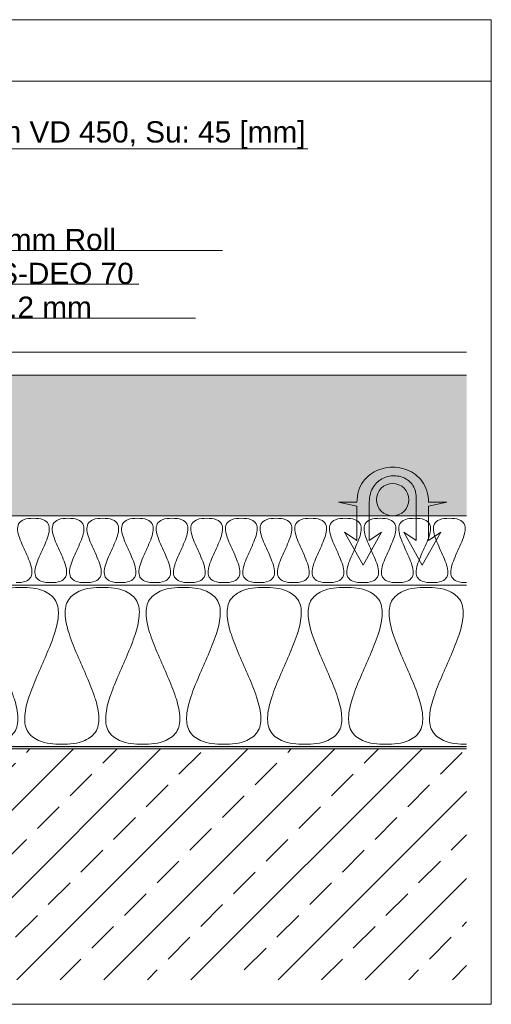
# Model space of a CAD drawing. Header units: millimetres. Extents: x 49908 to 79848, y -11883 to -3092.
# Tile 165 of 222: x 70798 to 70989, y -4588 to -4188. Entities that reach past the tile are written whole.
import ezdxf
from ezdxf.lldxf.tags import DXFTag

# ---------------------------------------------------------------- set-up
doc = ezdxf.new("R2010")
doc.units = ezdxf.units.MM
doc.layers.add('IS_Rysunek_konstrukcji_podłogi', color=7, linetype='SOLID')
tags = doc.linetypes.add('SOLID', pattern=[10, 10, 0]).pattern_tags.tags
tags[6:7] = [DXFTag(74, 4), DXFTag(75, 0), DXFTag(340, '0'), DXFTag(46, 0.0), DXFTag(50, 0.0), DXFTag(44, 0.0), DXFTag(45, 0.0)]
tags[4:5] = [DXFTag(74, 4), DXFTag(75, 0), DXFTag(340, '0'), DXFTag(46, 0.0), DXFTag(50, 0.0), DXFTag(44, 0.0), DXFTag(45, 0.0)]

msp = doc.modelspace()

# ---------------------------------------------------------------- hatches: boundary and pattern name
at = {"layer": 'IS_Rysunek_konstrukcji_podłogi'}
h = msp.add_hatch(dxfattribs=at)
h.set_pattern_fill('AR-CONC', color=256, style=0)
h.set_pattern_definition([(50, (65055.525, -7667.907), (7.172602, -0.6275213), [0.75, -8.25]), (355, (65055.525, -7667.907), (-1.387513, 7.521921), [0.6, -6.6]), (100.4514, (65056.1225, -7667.959), (5.785094, 6.8943954), [0.637402, -7.011421]), (46.1842, (65055.525, -7665.907), (10.67241, -1.65519), [1.125, -12.375]), (96.6356, (65056.414, -7666.045), (9.346627, 9.741179), [0.956103, -10.51713]), (351.1842, (65055.525, -7665.907), (9.34662, 9.741186), [0.9, -9.9]), (21, (65056.525, -7666.407), (5.9690705, -4.026189), [0.75, -8.25]), (326, (65056.525, -7666.407), (2.433153, 7.2515005), [0.6, -6.6]), (71.4514, (65057.022, -7666.742), (8.402226, 3.225305), [0.637402, -7.011421]), (37.5, (65055.5248, -7667.9067), (0.1215986, 3.3289385), [0, -6.52, 0, -6.7, 0, -6.625]), (7.5, (65055.5248, -7667.9067), (2.6306954, 3.9441171), [0, -3.82, 0, -6.37, 0, -2.525]), (327.5, (65053.2948, -7667.9067), (5.3382244, -0.2255487), [0, -2.5, 0, -7.8, 0, -10.35]), (317.5, (65052.295, -7667.9067), (5.8318617, 1.0010498), [0, -3.25, 0, -5.18, 0, -7.35])])
h.paths.add_polyline_path([(70529.38, -4389.83), (70529.38, -4332.64), (70979.38, -4332.64), (70979.38, -4389.83)])
msp.add_hatch(color=2, dxfattribs=at).paths.add_polyline_path([(70519.38, -4484.52), (70519.38, -4483.58), (70979.38, -4483.58), (70979.38, -4484.52)])
h = msp.add_hatch(dxfattribs=at)
h.set_pattern_fill('ANSI33', color=256, scale=100, style=0)
h.set_pattern_definition([(45, (65055.525, -7667.907), (-17.67767, 17.67767), []), (45, (65073.202, -7667.907), (-17.67767, 17.67767), [12.5, -6.25])])
h.paths.add_polyline_path([(70499.38, -4578.27), (70499.38, -4484.52), (70979.38, -4484.52), (70979.38, -4578.27)])

# ---------------------------------------------------------------- linework, layer by layer
at = {"layer": 'IS_Rysunek_konstrukcji_podłogi', "lineweight": 18, "ltscale": 0.01}
for p, q in [((70489.38, -4188.27), (70989.38, -4188.27)), ((70989.38, -4188.27), (70989.38, -4588.27)), ((70561.88, -4240.77), (70914.88, -4240.77)), ((70669.38, -4282.02), (70880.38, -4282.02)), ((70699.38, -4295.77), (70846.38, -4295.77)), ((70729.38, -4309.52), (70869.38, -4309.52)), ((70529.38, -4323.27), (70979.38, -4323.27)), ((70529.38, -4332.64), (70979.38, -4332.64)), ((70489.38, -4588.27), (70989.38, -4588.27))]:
    msp.add_line(p, q, dxfattribs=at)
at = {"layer": 'IS_Rysunek_konstrukcji_podłogi', "lineweight": 9, "ltscale": 0.01}
for p, q in [((70489.38, -4213.27), (70989.38, -4213.27)), ((70989.38, -4213.27), (70989.38, -4588.27)), ((70958.88, -4399.83), (70958.88, -4382.33)), ((70934.88, -4385.83), (70927.38, -4384.33)), ((70927.38, -4384.33), (70934.88, -4384.33)), ((70934.88, -4399.83), (70934.88, -4385.83)), ((70939.88, -4384.33), (70939.88, -4399.83)), ((70963.88, -4384.33), (70971.38, -4384.33)), ((70971.38, -4384.33), (70963.88, -4385.83)), ((70963.88, -4385.83), (70963.88, -4399.83)), ((70529.38, -4389.83), (70979.38, -4389.83)), ((70937.38, -4409.83), (70929.88, -4396.5)), ((70929.88, -4396.5), (70934.88, -4399.83)), ((70944.88, -4396.5), (70937.38, -4409.83)), ((70939.88, -4399.83), (70944.88, -4396.5)), ((70961.38, -4409.83), (70953.88, -4396.5)), ((70953.88, -4396.5), (70958.88, -4399.83)), ((70968.88, -4396.5), (70961.38, -4409.83)), ((70963.88, -4399.83), (70968.88, -4396.5)), ((70519.38, -4417.95), (70979.38, -4417.95)), ((70529.38, -4417.95), (70979.38, -4417.95)), ((70519.38, -4483.58), (70979.38, -4483.58)), ((70519.38, -4483.58), (70979.38, -4483.58)), ((70519.38, -4484.52), (70979.38, -4484.52)), ((70489.38, -4588.27), (70989.38, -4588.27))]:
    msp.add_line(p, q, dxfattribs=at)
at = {"layer": 'IS_Rysunek_konstrukcji_podłogi', "lineweight": 18, "ltscale": 0.01}
msp.add_ellipse((70949.38, -4383.27), major_axis=(6.56, 0), ratio=1, dxfattribs=at)
at = {"layer": 'IS_Rysunek_konstrukcji_podłogi', "lineweight": 9, "ltscale": 0.01}
for points, knots in [([(70934.88, -4384.33), (70934.88, -4382.74), (70935.27, -4379.73), (70937.18, -4375.79), (70940.05, -4372.88), (70943.55, -4370.98), (70947.4, -4370.04), (70951.37, -4370.04), (70955.22, -4370.98), (70958.72, -4372.88), (70961.59, -4375.79), (70963.5, -4379.73), (70963.88, -4382.74), (70963.88, -4384.33)], [0, 0, 0, 0, 0.0475892, 0.0895799, 0.1291344, 0.1681882, 0.2074642, 0.2469007, 0.2861767, 0.3252305, 0.364785, 0.4067757, 0.4543649, 0.4543649, 0.4543649, 0.4543649]), ([(70958.88, -4382.33), (70958.88, -4381.33), (70958.63, -4379.42), (70957.37, -4376.93), (70955.49, -4375.13), (70953.2, -4373.98), (70950.67, -4373.48), (70948.06, -4373.62), (70945.53, -4374.41), (70943.24, -4375.88), (70941.37, -4378.06), (70940.13, -4380.97), (70939.88, -4383.16), (70939.88, -4384.33)], [0, 0, 0, 0, 0.0300645, 0.0566869, 0.0819302, 0.1070497, 0.132533, 0.1584069, 0.1845951, 0.211256, 0.2390838, 0.269484, 0.3044906, 0.3044906, 0.3044906, 0.3044906])]:
    msp.add_open_spline(points, degree=3, knots=knots, dxfattribs=at)
at = {"layer": 'IS_Rysunek_konstrukcji_podłogi', "color": 8, "lineweight": 9, "ltscale": 0.01, "true_color": 0x777777}
for points, knots in [([(70796.57, -4416.95), (70797.93, -4416.95), (70800.21, -4416.87), (70802.9, -4414.88), (70803.14, -4411.91), (70802.29, -4408.91), (70800.89, -4405.59), (70799.29, -4402.19), (70797.89, -4398.87), (70797.03, -4395.87), (70797.27, -4392.91), (70799.97, -4390.91), (70802.25, -4390.83), (70803.6, -4390.83)], [0, 0, 0, 0, 0.0406069, 0.0665712, 0.0918406, 0.1234664, 0.1605071, 0.1995168, 0.2365576, 0.2681834, 0.2934528, 0.3194171, 0.3600239, 0.3600239, 0.3600239, 0.3600239]), ([(70803.6, -4390.83), (70804.96, -4390.83), (70807.24, -4390.91), (70809.94, -4392.91), (70810.18, -4395.87), (70809.32, -4398.87), (70807.92, -4402.19), (70806.32, -4405.59), (70804.92, -4408.91), (70804.06, -4411.91), (70804.3, -4414.88), (70807, -4416.87), (70809.28, -4416.95), (70810.63, -4416.95)], [0, 0, 0, 0, 0.0406069, 0.0665712, 0.0918406, 0.1234664, 0.1605071, 0.1995168, 0.2365576, 0.2681834, 0.2934528, 0.3194171, 0.3600239, 0.3600239, 0.3600239, 0.3600239]), ([(70810.63, -4416.95), (70811.99, -4416.95), (70814.27, -4416.87), (70816.97, -4414.88), (70817.21, -4411.91), (70816.35, -4408.91), (70814.95, -4405.59), (70813.35, -4402.19), (70811.95, -4398.87), (70811.09, -4395.87), (70811.33, -4392.91), (70814.03, -4390.91), (70816.31, -4390.83), (70817.67, -4390.83)], [0, 0, 0, 0, 0.0406069, 0.0665712, 0.0918406, 0.1234664, 0.1605071, 0.1995168, 0.2365576, 0.2681834, 0.2934528, 0.3194171, 0.3600239, 0.3600239, 0.3600239, 0.3600239]), ([(70817.67, -4390.83), (70819.02, -4390.83), (70821.3, -4390.91), (70824, -4392.91), (70824.24, -4395.87), (70823.38, -4398.87), (70821.98, -4402.19), (70820.38, -4405.59), (70818.98, -4408.91), (70818.13, -4411.91), (70818.36, -4414.88), (70821.06, -4416.87), (70823.34, -4416.95), (70824.7, -4416.95)], [0, 0, 0, 0, 0.0406069, 0.0665712, 0.0918406, 0.1234664, 0.1605071, 0.1995168, 0.2365576, 0.2681834, 0.2934528, 0.3194171, 0.3600239, 0.3600239, 0.3600239, 0.3600239]), ([(70824.7, -4416.95), (70826.05, -4416.95), (70828.33, -4416.87), (70831.03, -4414.88), (70831.27, -4411.91), (70830.41, -4408.91), (70829.01, -4405.59), (70827.41, -4402.19), (70826.01, -4398.87), (70825.16, -4395.87), (70825.4, -4392.91), (70828.09, -4390.91), (70830.37, -4390.83), (70831.73, -4390.83)], [0, 0, 0, 0, 0.0406069, 0.0665712, 0.0918406, 0.1234664, 0.1605071, 0.1995168, 0.2365576, 0.2681834, 0.2934528, 0.3194171, 0.3600239, 0.3600239, 0.3600239, 0.3600239]), ([(70831.73, -4390.83), (70833.08, -4390.83), (70835.36, -4390.91), (70838.06, -4392.91), (70838.3, -4395.87), (70837.44, -4398.87), (70836.05, -4402.19), (70834.44, -4405.59), (70833.05, -4408.91), (70832.19, -4411.91), (70832.43, -4414.88), (70835.13, -4416.87), (70837.41, -4416.95), (70838.76, -4416.95)], [0, 0, 0, 0, 0.0406069, 0.0665712, 0.0918406, 0.1234664, 0.1605071, 0.1995168, 0.2365576, 0.2681834, 0.2934528, 0.3194171, 0.3600239, 0.3600239, 0.3600239, 0.3600239]), ([(70838.76, -4416.95), (70840.11, -4416.95), (70842.39, -4416.87), (70845.09, -4414.88), (70845.33, -4411.91), (70844.47, -4408.91), (70843.08, -4405.59), (70841.47, -4402.19), (70840.08, -4398.87), (70839.22, -4395.87), (70839.46, -4392.91), (70842.16, -4390.91), (70844.44, -4390.83), (70845.79, -4390.83)], [0, 0, 0, 0, 0.0406069, 0.0665712, 0.0918406, 0.1234664, 0.1605071, 0.1995168, 0.2365576, 0.2681834, 0.2934528, 0.3194171, 0.3600239, 0.3600239, 0.3600239, 0.3600239]), ([(70845.79, -4390.83), (70847.14, -4390.83), (70849.42, -4390.91), (70852.12, -4392.91), (70852.36, -4395.87), (70851.5, -4398.87), (70850.11, -4402.19), (70848.5, -4405.59), (70847.11, -4408.91), (70846.25, -4411.91), (70846.49, -4414.88), (70849.19, -4416.87), (70851.47, -4416.95), (70852.82, -4416.95)], [0, 0, 0, 0, 0.0406069, 0.0665712, 0.0918406, 0.1234664, 0.1605071, 0.1995168, 0.2365576, 0.2681834, 0.2934528, 0.3194171, 0.3600239, 0.3600239, 0.3600239, 0.3600239]), ([(70852.82, -4416.95), (70854.18, -4416.95), (70856.46, -4416.87), (70859.15, -4414.88), (70859.39, -4411.91), (70858.54, -4408.91), (70857.14, -4405.59), (70855.54, -4402.19), (70854.14, -4398.87), (70853.28, -4395.87), (70853.52, -4392.91), (70856.22, -4390.91), (70858.5, -4390.83), (70859.85, -4390.83)], [0, 0, 0, 0, 0.0406069, 0.0665712, 0.0918406, 0.1234664, 0.1605071, 0.1995168, 0.2365576, 0.2681834, 0.2934528, 0.3194171, 0.3600239, 0.3600239, 0.3600239, 0.3600239]), ([(70859.85, -4390.83), (70861.21, -4390.83), (70863.49, -4390.91), (70866.19, -4392.91), (70866.43, -4395.87), (70865.57, -4398.87), (70864.17, -4402.19), (70862.57, -4405.59), (70861.17, -4408.91), (70860.31, -4411.91), (70860.55, -4414.88), (70863.25, -4416.87), (70865.53, -4416.95), (70866.88, -4416.95)], [0, 0, 0, 0, 0.0406069, 0.0665712, 0.0918406, 0.1234664, 0.1605071, 0.1995168, 0.2365576, 0.2681834, 0.2934528, 0.3194171, 0.3600239, 0.3600239, 0.3600239, 0.3600239]), ([(70866.88, -4416.95), (70868.24, -4416.95), (70870.52, -4416.87), (70873.22, -4414.88), (70873.46, -4411.91), (70872.6, -4408.91), (70871.2, -4405.59), (70869.6, -4402.19), (70868.2, -4398.87), (70867.34, -4395.87), (70867.58, -4392.91), (70870.28, -4390.91), (70872.56, -4390.83), (70873.92, -4390.83)], [0, 0, 0, 0, 0.0406069, 0.0665712, 0.0918406, 0.1234664, 0.1605071, 0.1995168, 0.2365576, 0.2681834, 0.2934528, 0.3194171, 0.3600239, 0.3600239, 0.3600239, 0.3600239]), ([(70873.92, -4390.83), (70875.27, -4390.83), (70877.55, -4390.91), (70880.25, -4392.91), (70880.49, -4395.87), (70879.63, -4398.87), (70878.23, -4402.19), (70876.63, -4405.59), (70875.23, -4408.91), (70874.38, -4411.91), (70874.61, -4414.88), (70877.31, -4416.87), (70879.59, -4416.95), (70880.95, -4416.95)], [0, 0, 0, 0, 0.0406069, 0.0665712, 0.0918406, 0.1234664, 0.1605071, 0.1995168, 0.2365576, 0.2681834, 0.2934528, 0.3194171, 0.3600239, 0.3600239, 0.3600239, 0.3600239]), ([(70880.95, -4416.95), (70882.3, -4416.95), (70884.58, -4416.87), (70887.28, -4414.88), (70887.52, -4411.91), (70886.66, -4408.91), (70885.26, -4405.59), (70883.66, -4402.19), (70882.26, -4398.87), (70881.41, -4395.87), (70881.65, -4392.91), (70884.34, -4390.91), (70886.62, -4390.83), (70887.98, -4390.83)], [0, 0, 0, 0, 0.0406069, 0.0665712, 0.0918406, 0.1234664, 0.1605071, 0.1995168, 0.2365576, 0.2681834, 0.2934528, 0.3194171, 0.3600239, 0.3600239, 0.3600239, 0.3600239]), ([(70887.98, -4390.83), (70889.33, -4390.83), (70891.61, -4390.91), (70894.31, -4392.91), (70894.55, -4395.87), (70893.69, -4398.87), (70892.3, -4402.19), (70890.69, -4405.59), (70889.3, -4408.91), (70888.44, -4411.91), (70888.68, -4414.88), (70891.38, -4416.87), (70893.66, -4416.95), (70895.01, -4416.95)], [0, 0, 0, 0, 0.0406069, 0.0665712, 0.0918406, 0.1234664, 0.1605071, 0.1995168, 0.2365576, 0.2681834, 0.2934528, 0.3194171, 0.3600239, 0.3600239, 0.3600239, 0.3600239]), ([(70895.01, -4416.95), (70896.36, -4416.95), (70898.64, -4416.87), (70901.34, -4414.88), (70901.58, -4411.91), (70900.72, -4408.91), (70899.33, -4405.59), (70897.72, -4402.19), (70896.33, -4398.87), (70895.47, -4395.87), (70895.71, -4392.91), (70898.41, -4390.91), (70900.69, -4390.83), (70902.04, -4390.83)], [0, 0, 0, 0, 0.0406069, 0.0665712, 0.0918406, 0.1234664, 0.1605071, 0.1995168, 0.2365576, 0.2681834, 0.2934528, 0.3194171, 0.3600239, 0.3600239, 0.3600239, 0.3600239]), ([(70902.04, -4390.83), (70903.39, -4390.83), (70905.67, -4390.91), (70908.37, -4392.91), (70908.61, -4395.87), (70907.75, -4398.87), (70906.36, -4402.19), (70904.75, -4405.59), (70903.36, -4408.91), (70902.5, -4411.91), (70902.74, -4414.88), (70905.44, -4416.87), (70907.72, -4416.95), (70909.07, -4416.95)], [0, 0, 0, 0, 0.0406069, 0.0665712, 0.0918406, 0.1234664, 0.1605071, 0.1995168, 0.2365576, 0.2681834, 0.2934528, 0.3194171, 0.3600239, 0.3600239, 0.3600239, 0.3600239]), ([(70909.07, -4416.95), (70910.43, -4416.95), (70912.71, -4416.87), (70915.4, -4414.88), (70915.64, -4411.91), (70914.79, -4408.91), (70913.39, -4405.59), (70911.79, -4402.19), (70910.39, -4398.87), (70909.53, -4395.87), (70909.77, -4392.91), (70912.47, -4390.91), (70914.75, -4390.83), (70916.1, -4390.83)], [0, 0, 0, 0, 0.0406069, 0.0665712, 0.0918406, 0.1234664, 0.1605071, 0.1995168, 0.2365576, 0.2681834, 0.2934528, 0.3194171, 0.3600239, 0.3600239, 0.3600239, 0.3600239]), ([(70916.1, -4390.83), (70917.46, -4390.83), (70919.74, -4390.91), (70922.44, -4392.91), (70922.68, -4395.87), (70921.82, -4398.87), (70920.42, -4402.19), (70918.82, -4405.59), (70917.42, -4408.91), (70916.56, -4411.91), (70916.8, -4414.88), (70919.5, -4416.87), (70921.78, -4416.95), (70923.13, -4416.95)], [0, 0, 0, 0, 0.0406069, 0.0665712, 0.0918406, 0.1234664, 0.1605071, 0.1995168, 0.2365576, 0.2681834, 0.2934528, 0.3194171, 0.3600239, 0.3600239, 0.3600239, 0.3600239]), ([(70923.13, -4416.95), (70924.49, -4416.95), (70926.77, -4416.87), (70929.47, -4414.88), (70929.71, -4411.91), (70928.85, -4408.91), (70927.45, -4405.59), (70925.85, -4402.19), (70924.45, -4398.87), (70923.59, -4395.87), (70923.83, -4392.91), (70926.53, -4390.91), (70928.81, -4390.83), (70930.17, -4390.83)], [0, 0, 0, 0, 0.0406069, 0.0665712, 0.0918406, 0.1234664, 0.1605071, 0.1995168, 0.2365576, 0.2681834, 0.2934528, 0.3194171, 0.3600239, 0.3600239, 0.3600239, 0.3600239]), ([(70930.17, -4390.83), (70931.52, -4390.83), (70933.8, -4390.91), (70936.5, -4392.91), (70936.74, -4395.87), (70935.88, -4398.87), (70934.48, -4402.19), (70932.88, -4405.59), (70931.48, -4408.91), (70930.63, -4411.91), (70930.86, -4414.88), (70933.56, -4416.87), (70935.84, -4416.95), (70937.2, -4416.95)], [0, 0, 0, 0, 0.0406069, 0.0665712, 0.0918406, 0.1234664, 0.1605071, 0.1995168, 0.2365576, 0.2681834, 0.2934528, 0.3194171, 0.3600239, 0.3600239, 0.3600239, 0.3600239]), ([(70937.2, -4416.95), (70938.55, -4416.95), (70940.83, -4416.87), (70943.53, -4414.88), (70943.77, -4411.91), (70942.91, -4408.91), (70941.51, -4405.59), (70939.91, -4402.19), (70938.51, -4398.87), (70937.66, -4395.87), (70937.9, -4392.91), (70940.59, -4390.91), (70942.87, -4390.83), (70944.23, -4390.83)], [0, 0, 0, 0, 0.0406069, 0.0665712, 0.0918406, 0.1234664, 0.1605071, 0.1995168, 0.2365576, 0.2681834, 0.2934528, 0.3194171, 0.3600239, 0.3600239, 0.3600239, 0.3600239]), ([(70944.23, -4390.83), (70945.58, -4390.83), (70947.86, -4390.91), (70950.56, -4392.91), (70950.8, -4395.87), (70949.94, -4398.87), (70948.55, -4402.19), (70946.94, -4405.59), (70945.55, -4408.91), (70944.69, -4411.91), (70944.93, -4414.88), (70947.63, -4416.87), (70949.91, -4416.95), (70951.26, -4416.95)], [0, 0, 0, 0, 0.0406069, 0.0665712, 0.0918406, 0.1234664, 0.1605071, 0.1995168, 0.2365576, 0.2681834, 0.2934528, 0.3194171, 0.3600239, 0.3600239, 0.3600239, 0.3600239]), ([(70951.26, -4416.95), (70952.61, -4416.95), (70954.89, -4416.87), (70957.59, -4414.88), (70957.83, -4411.91), (70956.97, -4408.91), (70955.58, -4405.59), (70953.97, -4402.19), (70952.58, -4398.87), (70951.72, -4395.87), (70951.96, -4392.91), (70954.66, -4390.91), (70956.94, -4390.83), (70958.29, -4390.83)], [0, 0, 0, 0, 0.0406069, 0.0665712, 0.0918406, 0.1234664, 0.1605071, 0.1995168, 0.2365576, 0.2681834, 0.2934528, 0.3194171, 0.3600239, 0.3600239, 0.3600239, 0.3600239]), ([(70958.29, -4390.83), (70959.64, -4390.83), (70961.92, -4390.91), (70964.62, -4392.91), (70964.86, -4395.87), (70964, -4398.87), (70962.61, -4402.19), (70961, -4405.59), (70959.61, -4408.91), (70958.75, -4411.91), (70958.99, -4414.88), (70961.69, -4416.87), (70963.97, -4416.95), (70965.32, -4416.95)], [0, 0, 0, 0, 0.0406069, 0.0665712, 0.0918406, 0.1234664, 0.1605071, 0.1995168, 0.2365576, 0.2681834, 0.2934528, 0.3194171, 0.3600239, 0.3600239, 0.3600239, 0.3600239]), ([(70965.32, -4416.95), (70966.68, -4416.95), (70968.96, -4416.87), (70971.65, -4414.88), (70971.89, -4411.91), (70971.04, -4408.91), (70969.64, -4405.59), (70968.04, -4402.19), (70966.64, -4398.87), (70965.78, -4395.87), (70966.02, -4392.91), (70968.72, -4390.91), (70971, -4390.83), (70972.35, -4390.83)], [0, 0, 0, 0, 0.0406069, 0.0665712, 0.0918406, 0.1234664, 0.1605071, 0.1995168, 0.2365576, 0.2681834, 0.2934528, 0.3194171, 0.3600239, 0.3600239, 0.3600239, 0.3600239]), ([(70972.35, -4390.83), (70973.71, -4390.83), (70975.99, -4390.91), (70978.69, -4392.91), (70978.93, -4395.87), (70978.07, -4398.87), (70976.67, -4402.19), (70975.07, -4405.59), (70973.67, -4408.91), (70972.81, -4411.91), (70973.05, -4414.88), (70975.75, -4416.87), (70978.03, -4416.95), (70979.38, -4416.95)], [0, 0, 0, 0, 0.0406069, 0.0665712, 0.0918406, 0.1234664, 0.1605071, 0.1995168, 0.2365576, 0.2681834, 0.2934528, 0.3194171, 0.3600239, 0.3600239, 0.3600239, 0.3600239]), ([(70782.24, -4482.58), (70785.41, -4482.58), (70790.81, -4482.36), (70797.07, -4477.45), (70797.59, -4470.32), (70795.6, -4463.01), (70792.33, -4454.92), (70788.58, -4446.61), (70785.31, -4438.52), (70783.33, -4431.22), (70783.84, -4424.09), (70790.1, -4419.17), (70795.5, -4418.95), (70798.67, -4418.95)], [0, 0, 0, 0, 0.0949703, 0.1567093, 0.2181848, 0.2950515, 0.3847566, 0.4791142, 0.5688194, 0.645686, 0.7071615, 0.7689006, 0.8638708, 0.8638708, 0.8638708, 0.8638708]), ([(70798.67, -4418.95), (70801.84, -4418.95), (70807.24, -4419.17), (70813.5, -4424.09), (70814.01, -4431.22), (70812.03, -4438.52), (70808.76, -4446.61), (70805.01, -4454.92), (70801.74, -4463.01), (70799.75, -4470.32), (70800.27, -4477.45), (70806.53, -4482.36), (70811.93, -4482.58), (70815.1, -4482.58)], [0, 0, 0, 0, 0.0949703, 0.1567093, 0.2181848, 0.2950515, 0.3847566, 0.4791142, 0.5688194, 0.645686, 0.7071615, 0.7689006, 0.8638708, 0.8638708, 0.8638708, 0.8638708]), ([(70815.1, -4482.58), (70818.26, -4482.58), (70823.67, -4482.36), (70829.93, -4477.45), (70830.44, -4470.32), (70828.46, -4463.01), (70825.19, -4454.92), (70821.44, -4446.61), (70818.17, -4438.52), (70816.18, -4431.22), (70816.7, -4424.09), (70822.96, -4419.17), (70828.36, -4418.95), (70831.53, -4418.95)], [0, 0, 0, 0, 0.0949703, 0.1567093, 0.2181848, 0.2950515, 0.3847566, 0.4791142, 0.5688194, 0.645686, 0.7071615, 0.7689006, 0.8638708, 0.8638708, 0.8638708, 0.8638708]), ([(70831.53, -4418.95), (70834.69, -4418.95), (70840.09, -4419.17), (70846.36, -4424.09), (70846.87, -4431.22), (70844.89, -4438.52), (70841.62, -4446.61), (70837.87, -4454.92), (70834.6, -4463.01), (70832.61, -4470.32), (70833.13, -4477.45), (70839.39, -4482.36), (70844.79, -4482.58), (70847.96, -4482.58)], [0, 0, 0, 0, 0.0949703, 0.1567093, 0.2181848, 0.2950515, 0.3847566, 0.4791142, 0.5688194, 0.645686, 0.7071615, 0.7689006, 0.8638708, 0.8638708, 0.8638708, 0.8638708]), ([(70847.96, -4482.58), (70851.12, -4482.58), (70856.52, -4482.36), (70862.79, -4477.45), (70863.3, -4470.32), (70861.32, -4463.01), (70858.05, -4454.92), (70854.3, -4446.61), (70851.03, -4438.52), (70849.04, -4431.22), (70849.55, -4424.09), (70855.82, -4419.17), (70861.22, -4418.95), (70864.38, -4418.95)], [0, 0, 0, 0, 0.0949703, 0.1567093, 0.2181848, 0.2950515, 0.3847566, 0.4791142, 0.5688194, 0.645686, 0.7071615, 0.7689006, 0.8638708, 0.8638708, 0.8638708, 0.8638708]), ([(70864.38, -4418.95), (70867.55, -4418.95), (70872.95, -4419.17), (70879.21, -4424.09), (70879.73, -4431.22), (70877.74, -4438.52), (70874.47, -4446.61), (70870.72, -4454.92), (70867.45, -4463.01), (70865.47, -4470.32), (70865.98, -4477.45), (70872.25, -4482.36), (70877.65, -4482.58), (70880.81, -4482.58)], [0, 0, 0, 0, 0.0949703, 0.1567093, 0.2181848, 0.2950515, 0.3847566, 0.4791142, 0.5688194, 0.645686, 0.7071615, 0.7689006, 0.8638708, 0.8638708, 0.8638708, 0.8638708]), ([(70880.81, -4482.58), (70883.98, -4482.58), (70889.38, -4482.36), (70895.64, -4477.45), (70896.16, -4470.32), (70894.17, -4463.01), (70890.9, -4454.92), (70887.15, -4446.61), (70883.88, -4438.52), (70881.9, -4431.22), (70882.41, -4424.09), (70888.68, -4419.17), (70894.08, -4418.95), (70897.24, -4418.95)], [0, 0, 0, 0, 0.0949703, 0.1567093, 0.2181848, 0.2950515, 0.3847566, 0.4791142, 0.5688194, 0.645686, 0.7071615, 0.7689006, 0.8638708, 0.8638708, 0.8638708, 0.8638708]), ([(70897.24, -4418.95), (70900.41, -4418.95), (70905.81, -4419.17), (70912.07, -4424.09), (70912.59, -4431.22), (70910.6, -4438.52), (70907.33, -4446.61), (70903.58, -4454.92), (70900.31, -4463.01), (70898.33, -4470.32), (70898.84, -4477.45), (70905.1, -4482.36), (70910.5, -4482.58), (70913.67, -4482.58)], [0, 0, 0, 0, 0.0949703, 0.1567093, 0.2181848, 0.2950515, 0.3847566, 0.4791142, 0.5688194, 0.645686, 0.7071615, 0.7689006, 0.8638708, 0.8638708, 0.8638708, 0.8638708]), ([(70913.67, -4482.58), (70916.84, -4482.58), (70922.24, -4482.36), (70928.5, -4477.45), (70929.01, -4470.32), (70927.03, -4463.01), (70923.76, -4454.92), (70920.01, -4446.61), (70916.74, -4438.52), (70914.75, -4431.22), (70915.27, -4424.09), (70921.53, -4419.17), (70926.93, -4418.95), (70930.1, -4418.95)], [0, 0, 0, 0, 0.0949703, 0.1567093, 0.2181848, 0.2950515, 0.3847566, 0.4791142, 0.5688194, 0.645686, 0.7071615, 0.7689006, 0.8638708, 0.8638708, 0.8638708, 0.8638708]), ([(70930.1, -4418.95), (70933.26, -4418.95), (70938.67, -4419.17), (70944.93, -4424.09), (70945.44, -4431.22), (70943.46, -4438.52), (70940.19, -4446.61), (70936.44, -4454.92), (70933.17, -4463.01), (70931.18, -4470.32), (70931.7, -4477.45), (70937.96, -4482.36), (70943.36, -4482.58), (70946.53, -4482.58)], [0, 0, 0, 0, 0.0949703, 0.1567093, 0.2181848, 0.2950515, 0.3847566, 0.4791142, 0.5688194, 0.645686, 0.7071615, 0.7689006, 0.8638708, 0.8638708, 0.8638708, 0.8638708]), ([(70946.53, -4482.58), (70949.69, -4482.58), (70955.09, -4482.36), (70961.36, -4477.45), (70961.87, -4470.32), (70959.89, -4463.01), (70956.62, -4454.92), (70952.87, -4446.61), (70949.6, -4438.52), (70947.61, -4431.22), (70948.13, -4424.09), (70954.39, -4419.17), (70959.79, -4418.95), (70962.96, -4418.95)], [0, 0, 0, 0, 0.0949703, 0.1567093, 0.2181848, 0.2950515, 0.3847566, 0.4791142, 0.5688194, 0.645686, 0.7071615, 0.7689006, 0.8638708, 0.8638708, 0.8638708, 0.8638708]), ([(70962.96, -4418.95), (70966.12, -4418.95), (70971.52, -4419.17), (70977.79, -4424.09), (70978.3, -4431.22), (70976.32, -4438.52), (70973.05, -4446.61), (70969.3, -4454.92), (70966.03, -4463.01), (70964.04, -4470.32), (70964.55, -4477.45), (70970.82, -4482.36), (70976.22, -4482.58), (70979.38, -4482.58)], [0, 0, 0, 0, 0.0949703, 0.1567093, 0.2181848, 0.2950515, 0.3847566, 0.4791142, 0.5688194, 0.645686, 0.7071615, 0.7689006, 0.8638708, 0.8638708, 0.8638708, 0.8638708])]:
    msp.add_open_spline(points, degree=3, knots=knots, dxfattribs=at)

# ---------------------------------------------------------------- texts
at = {"layer": 'IS_Rysunek_konstrukcji_podłogi', "ltscale": 0.01, "char_height": 8.64, "attachment_point": 7}
for s, insert in [('\\fArial|b0|i0;Wylewka: Wylewka cementowa z dodatkiem VD 450, Su: 45 [mm]', (70561.88, -4240.77)), ('{\\fArial|b0|i0|c0|p0; Tacker EPS DES 30-2mm Roll}', (70669.38, -4282.02)), ('\\fArial|b0|i0;PS insulation EPS-DEO 70', (70699.38, -4295.77)), ('{\\fArial|b0|i0|c0|p0; Multi folia 0.2 mm}', (70729.38, -4309.52))]:
    msp.add_mtext(s, dxfattribs=dict(at, insert=insert))

doc.saveas('drawing.dxf')
